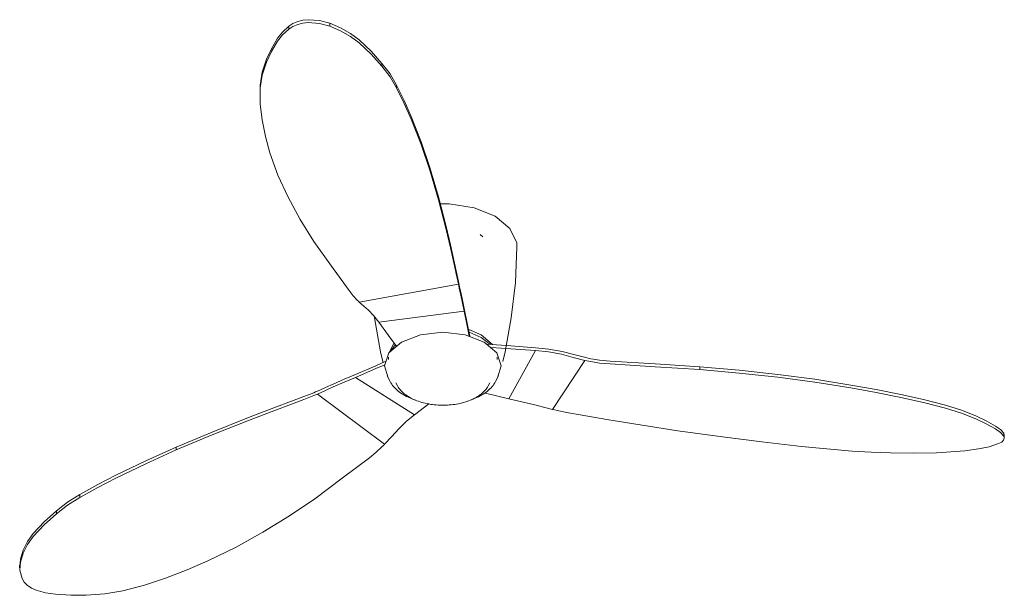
# Model space of a CAD drawing. Header units: millimetres. Extents: x 5689 to 11902, y -2762 to 7544.
# Tile 1 of 3: x 8538 to 9654, y -2762 to -2110. Entities that reach past the tile are written whole.
import ezdxf

# ---------------------------------------------------------------- set-up
doc = ezdxf.new("R2010")
doc.units = ezdxf.units.MM
doc.layers.add('E-ELEC-FIXT', color=7, linetype='Continuous', lineweight=9)

# ---------------------------------------------------------------- blocks, each defined once
blk = doc.blocks.new('33472N - 33472N NIAS Matt nickel ceiling fan with DC motor-603581-00 Isometrico PDF')
at = {"layer": 'E-ELEC-FIXT'}
for p, q in [((2223.4, -2120.2), (2223.4, -2117)), ((2269.8, -2117), (2269.8, -2113.7)), ((2328.8, -2162.4), (2328.8, -2159.1)), ((2191.1, -2183.7), (2191.1, -2202)), ((2345.5, -2186.9), (2345.5, -2183.7)), ((2190.8, -2192.8), (2190.8, -2196.1)), ((2383.4, -2280.2), (2383.4, -2276.9)), ((2443.4, -2355.8), (2440.4, -2352.9)), ((2415.6, -2409.3), (2303, -2429.5)), ((2422.3, -2440), (2325.3, -2452.3)), ((2427.4, -2460.6), (2441.5, -2466.8)), ((2427.7, -2463.6), (2441.5, -2469.6)), ((2337.1, -2486.7), (2342.6, -2476.5)), ((2441.5, -2466.8), (2454.3, -2477.6)), ((2441.5, -2469.6), (2451.9, -2477.5)), ((2339, -2484.6), (2343.8, -2477.9)), ((2472.8, -2539.1), (2503, -2484.5)), ((2330, -2496.9), (2330.3, -2498)), ((2336.5, -2491.9), (2336.5, -2494.7)), ((2459.6, -2494.7), (2459.6, -2491.9)), ((2522.4, -2551.3), (2559.1, -2495.6)), ((2689.4, -2506.1), (2689.4, -2502.8)), ((2298.9, -2514.9), (2365.8, -2557.2)), ((2334.8, -2513.1), (2338.4, -2519.7)), ((2344.7, -2521.2), (2346.6, -2524.5)), ((2449.4, -2524.5), (2451.3, -2521.2)), ((2457.7, -2519.7), (2461.2, -2513.1)), ((2256, -2533.7), (2331.9, -2590.6)), ((2367.2, -2540.7), (2366.9, -2540.6)), ((2365.8, -2557.2), (2382, -2545)), ((3033.7, -2581.4), (3033.7, -2578.1)), ((3034.3, -2580.4), (3033.7, -2578.1)), ((3034.3, -2583.5), (3034.3, -2580.2)), ((2095.8, -2597), (2095.8, -2593.8)), ((1986.7, -2650.8), (1986.7, -2647.5)), ((1960.1, -2669.5), (1960.1, -2666.2)), ((1919.1, -2720.8), (1918.5, -2730)), ((1919.1, -2724.1), (1919.1, -2720.8)), ((1918.3, -2727.3), (1918.3, -2730.6))]:
    blk.add_line(p, q, dxfattribs=at)
for points in [[(2223.4, -2117, 0), (2216.4, -2123.6, 0), (2210.7, -2130.7, 0)], [(2210.7, -2134, 0), (2216.4, -2126.9, 0), (2223.4, -2120.2, 0)], [(2245.2, -2109.6, 0), (2239.3, -2110.2, 0), (2233.6, -2111.6, 0), (2228.1, -2113.9, 0), (2223.4, -2117, 0)], [(2223.4, -2120.2, 0), (2228.1, -2117.2, 0), (2233.6, -2114.9, 0), (2239.3, -2113.4, 0), (2245.2, -2112.9, 0)], [(2269.8, -2113.7, 0), (2258.1, -2110.6, 0), (2245.2, -2109.6, 0)], [(2245.2, -2112.9, 0), (2258.1, -2113.9, 0), (2269.8, -2117, 0)], [(2303.1, -2132.5, 0), (2293.2, -2125.2, 0), (2282.1, -2119, 0), (2269.8, -2113.7, 0)], [(2269.8, -2117, 0), (2282.1, -2122.2, 0), (2293.2, -2128.5, 0), (2303.1, -2135.8, 0)], [(2210.7, -2130.7, 0), (2203.7, -2142.5, 0), (2198, -2154.3, 0)], [(2198, -2157.6, 0), (2203.7, -2145.7, 0), (2210.7, -2134, 0)], [(2328.8, -2159.1, 0), (2316.8, -2145.3, 0), (2303.1, -2132.5, 0)], [(2303.1, -2135.8, 0), (2316.8, -2148.6, 0), (2328.8, -2162.4, 0)], [(2198, -2154.3, 0), (2193.2, -2169.1, 0), (2191.1, -2183.7, 0)], [(2191.1, -2186.9, 0), (2193.2, -2172.3, 0), (2198, -2157.6, 0)], [(2345.5, -2183.7, 0), (2338.1, -2171, 0), (2328.8, -2159.1, 0)], [(2328.8, -2162.4, 0), (2338.1, -2174.3, 0), (2345.5, -2186.9, 0)], [(2193.2, -2223.2, 0), (2191.1, -2205.3, 0), (2191.1, -2186.9, 0)], [(2362, -2219.1, 0), (2354.2, -2201.3, 0), (2345.5, -2183.7, 0)], [(2345.5, -2186.9, 0), (2354.2, -2204.5, 0), (2362, -2222.4, 0)], [(2383.4, -2276.9, 0), (2373.3, -2247.9, 0), (2362, -2219.1, 0)], [(2202, -2260.3, 0), (2197, -2241.9, 0), (2193.2, -2223.2, 0)], [(2362, -2222.4, 0), (2373.3, -2251.1, 0), (2383.4, -2280.2, 0)], [(2222.5, -2310.7, 0), (2211, -2285.9, 0), (2202, -2260.3, 0)], [(2401.9, -2344, 0), (2393.2, -2310.4, 0), (2383.4, -2276.9, 0)], [(2383.4, -2280.2, 0), (2393.2, -2313.6, 0), (2401.9, -2347.3, 0)], [(2251.8, -2361, 0), (2236.4, -2336.1, 0), (2222.5, -2310.7, 0)], [(2395.3, -2318.1, 0), (2405.3, -2318.3, 0), (2433.5, -2322.6, 0), (2457.4, -2332.3, 0)], [(2457.4, -2332.3, 0), (2474.1, -2346.1, 0), (2481.7, -2362.4, 0), (2481.7, -2370.8, 0)], [(2411.2, -2385.5, 0), (2406.7, -2364.7, 0), (2401.9, -2344, 0)], [(2401.9, -2347.3, 0), (2406.7, -2367.9, 0), (2411.2, -2388.6, 0)], [(2291.7, -2416.4, 0), (2271.6, -2388.7, 0), (2251.8, -2361, 0)], [(2482, -2366.9, 0), (2480.2, -2407.5, 0), (2475.6, -2447.4, 0), (2468.5, -2486, 0), (2466, -2496.9, 0)], [(2414.9, -2402.7, 0), (2413.1, -2394.2, 0), (2411.2, -2385.5, 0)], [(2411.2, -2388.6, 0), (2413.1, -2397.4, 0), (2414.9, -2406, 0)], [(2415.6, -2406.1, 0), (2415.3, -2404.4, 0), (2414.9, -2402.7, 0)], [(2414.9, -2406, 0), (2415.3, -2407.6, 0), (2415.6, -2409.3, 0)], [(2418.4, -2418.3, 0), (2417, -2412.2, 0), (2415.6, -2406.1, 0)], [(2415.6, -2409.3, 0), (2417, -2415.5, 0), (2418.4, -2421.6, 0)], [(2301.3, -2427.8, 0), (2296.5, -2422.6, 0), (2291.7, -2416.4, 0)], [(2422.3, -2436.8, 0), (2420.4, -2427.5, 0), (2418.4, -2418.3, 0)], [(2418.4, -2421.6, 0), (2420.4, -2430.7, 0), (2422.3, -2440, 0)], [(2303, -2429.5, 0), (2302.2, -2428.7, 0), (2301.3, -2427.8, 0)], [(2313.7, -2438.8, 0), (2308.4, -2434.1, 0), (2303, -2429.5, 0)], [(2325.3, -2452.3, 0), (2319.4, -2444.9, 0), (2313.7, -2438.8, 0)], [(2422.3, -2436.8, 0), (2425.7, -2453.3, 0), (2428.7, -2468.2, 0)], [(2428, -2468, 0), (2425.7, -2456.5, 0), (2422.3, -2440, 0)], [(2320.2, -2445.9, 0), (2320.4, -2447.4, 0), (2327.5, -2486, 0), (2330, -2496.9, 0)], [(2325.3, -2452.3, 0), (2336.2, -2467.3, 0), (2344.9, -2479.3, 0)], [(2336.1, -2515.3, 0), (2331.9, -2501.8, 0), (2336.9, -2487.2, 0), (2351.2, -2474.8, 0), (2372.7, -2466.5, 0), (2398, -2463.6, 0), (2423.3, -2466.5, 0), (2444.8, -2474.8, 0)], [(2444.8, -2474.8, 0), (2459.1, -2487.2, 0), (2464.2, -2501.8, 0), (2459.9, -2515.3, 0)], [(2448.2, -2477.2, 0), (2474.9, -2479.2, 0), (2502.9, -2481.2, 0)], [(2503, -2484.5, 0), (2474.9, -2482.5, 0), (2453.3, -2480.9, 0)], [(2533.1, -2485.6, 0), (2518.1, -2482.8, 0), (2502.9, -2481.2, 0)], [(2503, -2484.5, 0), (2517.7, -2486, 0), (2532.3, -2488.7, 0)], [(2559.9, -2492.5, 0), (2546.5, -2489, 0), (2533.1, -2485.6, 0)], [(2299, -2511.6, 0), (2322, -2501.6, 0), (2332.7, -2497, 0)], [(2532.3, -2488.7, 0), (2545.7, -2492.2, 0), (2559.1, -2495.6, 0)], [(2559.1, -2495.6, 0), (2561.3, -2496.1, 0), (2563.4, -2496.6, 0)], [(2563.4, -2493.3, 0), (2561.7, -2492.9, 0), (2559.9, -2492.5, 0)], [(2587.6, -2496.4, 0), (2575.4, -2495.3, 0), (2563.4, -2493.3, 0)], [(2563.4, -2496.6, 0), (2575.5, -2498.6, 0), (2587.7, -2499.7, 0)], [(2689.4, -2502.8, 0), (2638.5, -2499.5, 0), (2587.6, -2496.4, 0)], [(2587.7, -2499.7, 0), (2638.5, -2502.8, 0), (2689.4, -2506.1, 0)], [(2332.1, -2500.6, 0), (2322, -2504.9, 0), (2298.9, -2514.9, 0)], [(2777.7, -2511.6, 0), (2733.7, -2506.8, 0), (2689.4, -2502.8, 0)], [(2689.4, -2506.1, 0), (2733.7, -2510.1, 0), (2777.7, -2514.8, 0)], [(2299, -2511.6, 0), (2286.3, -2516.9, 0), (2273.6, -2522.4, 0)], [(2273.6, -2525.6, 0), (2286.3, -2520.1, 0), (2298.9, -2514.9, 0)], [(2338.4, -2519.7, 0), (2339.2, -2521.2, 0), (2340.1, -2522.6, 0), (2341.1, -2523.9, 0), (2342.2, -2525.3, 0), (2343.4, -2526.6, 0), (2344.7, -2527.9, 0), (2346, -2529.1, 0), (2347.4, -2530.4, 0), (2349, -2531.5, 0), (2350.5, -2532.7, 0), (2352.2, -2533.8, 0), (2353.9, -2534.8, 0), (2354.2, -2535, 0)], [(2457.7, -2519.7, 0), (2456.9, -2521.2, 0), (2455.9, -2522.6, 0), (2454.9, -2523.9, 0), (2453.8, -2525.3, 0), (2452.7, -2526.6, 0), (2451.4, -2527.9, 0), (2450, -2529.1, 0), (2448.6, -2530.4, 0), (2447.1, -2531.5, 0), (2445.5, -2532.7, 0), (2443.8, -2533.8, 0), (2442.1, -2534.8, 0), (2440.3, -2535.8, 0), (2438.4, -2536.8, 0), (2436.5, -2537.7, 0), (2434.5, -2538.6, 0), (2432.5, -2539.4, 0), (2430.4, -2540.2, 0), (2428.8, -2540.7, 0)], [(2860.5, -2523.5, 0), (2819.5, -2517, 0), (2777.7, -2511.6, 0)], [(2777.7, -2514.8, 0), (2819.5, -2520.3, 0), (2860.5, -2526.8, 0)], [(2251.6, -2532.2, 0), (2240.5, -2536.6, 0), (2229.5, -2540.8, 0)], [(2256.1, -2530.4, 0), (2253.8, -2531.3, 0), (2251.6, -2532.2, 0)], [(2256, -2533.7, 0), (2264.8, -2529.7, 0), (2273.6, -2525.6, 0)], [(2273.6, -2522.4, 0), (2264.8, -2526.5, 0), (2256.1, -2530.4, 0)], [(2346.6, -2524.5, 0), (2347.3, -2525.8, 0), (2348.2, -2527, 0), (2349.1, -2528.2, 0), (2350.1, -2529.4, 0), (2351.1, -2530.5, 0), (2352.2, -2531.6, 0), (2353.4, -2532.7, 0), (2354.7, -2533.7, 0), (2356.1, -2534.7, 0), (2357.5, -2535.7, 0), (2358.9, -2536.6, 0), (2360.1, -2537.3, 0)], [(2449.4, -2524.5, 0), (2448.7, -2525.8, 0), (2447.9, -2527, 0), (2447, -2528.2, 0), (2446, -2529.4, 0), (2444.9, -2530.5, 0), (2443.8, -2531.6, 0), (2442.6, -2532.7, 0), (2441.3, -2533.7, 0), (2440, -2534.7, 0), (2438.6, -2535.7, 0), (2437.1, -2536.6, 0), (2435.6, -2537.5, 0), (2434, -2538.4, 0), (2432.4, -2539.2, 0), (2430.7, -2540, 0), (2429, -2540.7, 0), (2427.2, -2541.4, 0), (2425.4, -2542.1, 0), (2423.5, -2542.7, 0), (2421.6, -2543.3, 0), (2419.7, -2543.8, 0), (2417.7, -2544.3, 0), (2415.7, -2544.7, 0), (2413.6, -2545.1, 0), (2411.6, -2545.4, 0), (2409.5, -2545.7, 0), (2407.4, -2546, 0), (2405.3, -2546.1, 0), (2403.2, -2546.3, 0), (2401.1, -2546.4, 0), (2398.9, -2546.4, 0), (2396.8, -2546.4, 0), (2394.7, -2546.4, 0), (2392.6, -2546.3, 0), (2390.4, -2546.1, 0), (2388.3, -2545.9, 0), (2386.2, -2545.7, 0), (2384.2, -2545.4, 0), (2382.1, -2545, 0), (2380.1, -2544.6, 0), (2378.1, -2544.2, 0), (2376.1, -2543.7, 0), (2374.2, -2543.2, 0), (2372.3, -2542.6, 0), (2370.4, -2542, 0), (2368.6, -2541.3, 0), (2366.8, -2540.6, 0), (2365.1, -2539.9, 0), (2363.4, -2539.1, 0), (2361.8, -2538.3, 0), (2360.2, -2537.4, 0), (2360.1, -2537.3, 0)], [(2445.7, -2532.4, 0), (2446.4, -2532.6, 0), (2472.8, -2539.1, 0)], [(2917.2, -2534.2, 0), (2889, -2528.7, 0), (2860.5, -2523.5, 0)], [(2860.5, -2526.8, 0), (2889, -2532, 0), (2917.2, -2537.5, 0)], [(2229.5, -2540.8, 0), (2203.5, -2550.5, 0), (2177.8, -2560.4, 0)], [(2177.8, -2563.7, 0), (2203.5, -2553.8, 0), (2229.3, -2544.1, 0)], [(2229.3, -2544.1, 0), (2240.5, -2539.9, 0), (2251.6, -2535.5, 0)], [(2251.6, -2535.5, 0), (2253.8, -2534.6, 0), (2256, -2533.7, 0)], [(2365.8, -2540.2, 0), (2364.8, -2539.9, 0), (2362.7, -2539.1, 0), (2360.7, -2538.2, 0), (2358.7, -2537.3, 0), (2356.8, -2536.4, 0), (2355, -2535.4, 0), (2354.2, -2535, 0)], [(2502.1, -2546, 0), (2487.4, -2542.5, 0), (2472.8, -2539.1, 0)], [(2967.7, -2546.4, 0), (2942.9, -2540, 0), (2917.2, -2534.2, 0)], [(2917.2, -2537.5, 0), (2942.9, -2543.3, 0), (2967.7, -2549.7, 0)], [(2522.4, -2551.3, 0), (2512.2, -2548.7, 0), (2502.1, -2546, 0)], [(2527.5, -2552.3, 0), (2524.9, -2551.8, 0), (2522.4, -2551.3, 0)], [(2553.5, -2557.3, 0), (2540.5, -2554.9, 0), (2527.5, -2552.3, 0)], [(3002.2, -2558.5, 0), (2985.8, -2552.1, 0), (2967.7, -2546.4, 0)], [(2967.7, -2549.7, 0), (2985.8, -2555.4, 0), (3002.2, -2561.8, 0)], [(2177.8, -2560.4, 0), (2136.4, -2576.8, 0), (2095.8, -2593.8, 0)], [(2095.8, -2597, 0), (2136.4, -2580.1, 0), (2177.8, -2563.7, 0)], [(2365.8, -2557.2, 0), (2356.9, -2564.6, 0), (2348.1, -2573.1, 0)], [(2614.4, -2567.5, 0), (2583.9, -2562.5, 0), (2553.5, -2557.3, 0)], [(3024.5, -2570, 0), (3014, -2564.1, 0), (3002.2, -2558.5, 0)], [(3002.2, -2561.8, 0), (3014, -2567.4, 0), (3024.5, -2573.3, 0)], [(2348.1, -2573.1, 0), (2340, -2581.8, 0), (2331.9, -2590.6, 0)], [(2714.9, -2582.4, 0), (2664.4, -2575.3, 0), (2614.4, -2567.5, 0)], [(3033.7, -2578.1, 0), (3029.9, -2573.9, 0), (3024.5, -2570, 0)], [(3024.5, -2573.3, 0), (3029.9, -2577.2, 0), (3033.7, -2581.4, 0)], [(2804.6, -2593, 0), (2759.5, -2588, 0), (2714.9, -2582.4, 0)], [(3033.7, -2581.4, 0), (3034.3, -2583.7, 0), (3033.5, -2586, 0), (3031.4, -2588.1, 0), (3027.9, -2589.9, 0)], [(2095.8, -2593.8, 0), (2061.2, -2609.4, 0), (2027.4, -2625.7, 0)], [(2027.4, -2629, 0), (2061.2, -2612.7, 0), (2095.8, -2597, 0)], [(2329.3, -2593.2, 0), (2322, -2600.1, 0), (2314.7, -2606, 0)], [(2331.9, -2590.6, 0), (2330.6, -2591.9, 0), (2329.3, -2593.2, 0)], [(2861.9, -2598.3, 0), (2833.1, -2595.8, 0), (2804.6, -2593, 0)], [(2905.2, -2600.3, 0), (2883.4, -2599.7, 0), (2861.9, -2598.3, 0)], [(2957.4, -2600.2, 0), (2931.3, -2600.6, 0), (2905.2, -2600.3, 0)], [(3005.1, -2595.9, 0), (2989.7, -2597.9, 0), (2973.7, -2599.4, 0), (2957.4, -2600.2, 0)], [(3027.9, -2589.9, 0), (3017.4, -2593.4, 0), (3005.1, -2595.9, 0)], [(2314.7, -2606, 0), (2283.9, -2629.2, 0), (2252.9, -2652.3, 0)], [(2027.4, -2625.7, 0), (2006.8, -2636.4, 0), (1986.7, -2647.5, 0)], [(1986.7, -2650.8, 0), (2006.8, -2639.7, 0), (2027.4, -2629, 0)], [(1986.7, -2647.5, 0), (1972.6, -2656.4, 0), (1960.1, -2666.2, 0)], [(1960.1, -2669.5, 0), (1972.6, -2659.6, 0), (1986.7, -2650.8, 0)], [(2252.9, -2652.3, 0), (2224, -2671.7, 0), (2193.9, -2690.4, 0)], [(1960.1, -2666.2, 0), (1946, -2678.6, 0), (1933.6, -2691.9, 0)], [(1933.6, -2695.2, 0), (1946, -2681.9, 0), (1960.1, -2669.5, 0)], [(1933.6, -2691.9, 0), (1927.1, -2700.9, 0), (1922.3, -2710.6, 0), (1919.1, -2720.8, 0)], [(1919.1, -2724.1, 0), (1922.3, -2713.9, 0), (1927.1, -2704.2, 0), (1933.6, -2695.2, 0)], [(2193.9, -2690.4, 0), (2163.6, -2707.3, 0), (2131.6, -2722.8, 0)], [(2131.6, -2722.8, 0), (2108, -2732.9, 0), (2083.7, -2742.3, 0)], [(1921, -2742.8, 0), (1918.5, -2733.3, 0), (1919.1, -2724.1, 0)], [(1936.9, -2755.9, 0), (1931.6, -2753.5, 0), (1927, -2750.4, 0), (1923.4, -2746.8, 0), (1921, -2742.8, 0)], [(2083.7, -2742.3, 0), (2060, -2750.2, 0), (2035.3, -2756.6, 0)], [(1958.8, -2760.5, 0), (1947.7, -2758.8, 0), (1936.9, -2755.9, 0)], [(1993.8, -2761.8, 0), (1976.4, -2761.7, 0), (1958.8, -2760.5, 0)], [(2035.3, -2756.6, 0), (2015, -2760.1, 0), (1993.8, -2761.8, 0)]]:
    blk.add_polyline3d(points, dxfattribs=at)

msp = doc.modelspace()

# ---------------------------------------------------------------- block references
at = {"layer": 'E-ELEC-FIXT'}
msp.add_blockref('33472N - 33472N NIAS Matt nickel ceiling fan with DC motor-603581-00 Isometrico PDF', (6619.8, 0), dxfattribs=at)

doc.saveas('drawing.dxf')
